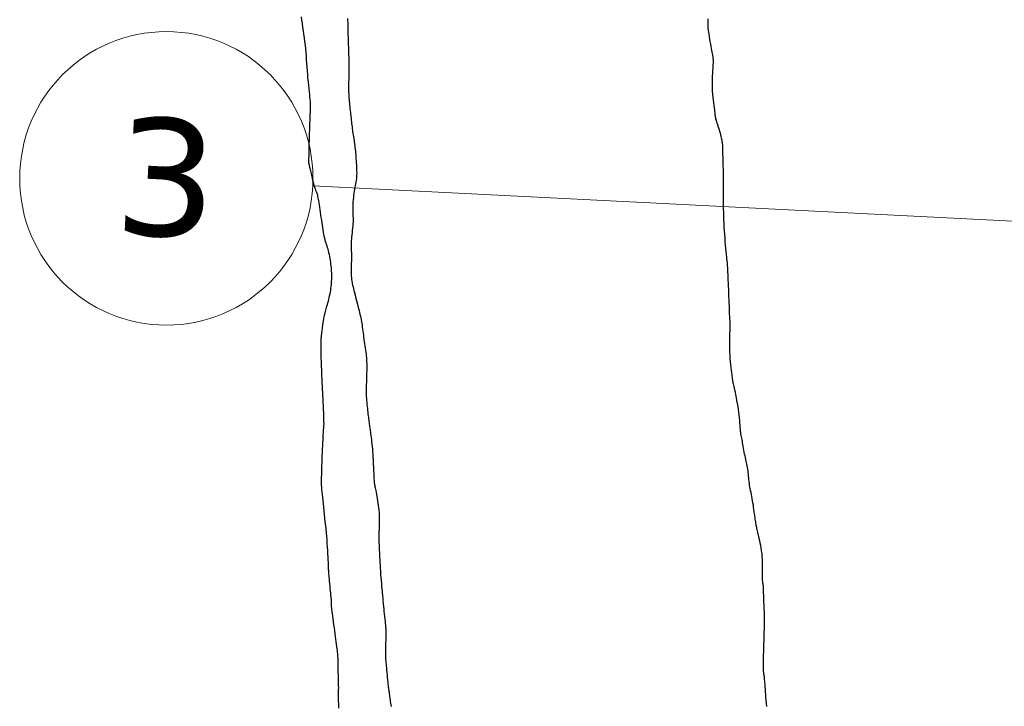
# Model space of a CAD drawing. Header units: millimetres. Extents: x 32690613 to 32693367, y 5343692 to 5344708.
# Tile 114 of 256: x 32692187 to 32692221, y 5344075 to 5344098. Entities that reach past the tile are written whole.
import ezdxf

# ---------------------------------------------------------------- set-up
doc = ezdxf.new("R2010")
doc.units = ezdxf.units.MM
doc.header["$LTSCALE"] = 20
doc.layers.get('0').update_dxf_attribs({"lineweight": 18})
doc.layers.get('Defpoints').update_dxf_attribs({"color": 11, "lineweight": 18})
doc.layers.add('02-DGM_HL_495.00', color=142, linetype='Continuous')
doc.layers.add('02-DGM_HL_495.50', color=152, linetype='Continuous')
doc.styles.add('Verdana', font='verdana.ttf')

# ---------------------------------------------------------------- blocks, each defined once
blk = doc.blocks.new('A$C78070446')
blk.add_line((4469470.041, 5342631.206), (4470219.624, 5342563.955))
blk.add_circle((4469465.061, 5342631.653), 5)
at = {"insert": (4469465.061, 5342631.653), "char_height": 4, "attachment_point": 5, "rotation": 354.86, "line_spacing_factor": 0.252012, "style": 'Verdana'}
blk.add_mtext('3', dxfattribs=at)

msp = doc.modelspace()

# ---------------------------------------------------------------- linework, layer by layer
at = {"layer": '02-DGM_HL_495.00', "elevation": 495, "flags": 128}
msp.add_lwpolyline([(32692212.814, 5344074.594), (32692212.803, 5344074.698), (32692212.794, 5344074.801), (32692212.786, 5344074.902), (32692212.779, 5344075), (32692212.773, 5344075.093), (32692212.768, 5344075.182), (32692212.763, 5344075.264), (32692212.758, 5344075.338), (32692212.753, 5344075.405), (32692212.748, 5344075.463), (32692212.743, 5344075.513), (32692212.738, 5344075.557), (32692212.733, 5344075.595), (32692212.728, 5344075.629), (32692212.723, 5344075.66), (32692212.719, 5344075.689), (32692212.715, 5344075.718), (32692212.711, 5344075.747), (32692212.709, 5344075.777), (32692212.707, 5344075.81), (32692212.705, 5344075.847), (32692212.704, 5344075.888), (32692212.703, 5344075.933), (32692212.703, 5344075.985), (32692212.704, 5344076.044), (32692212.705, 5344076.11), (32692212.706, 5344076.184), (32692212.708, 5344076.264), (32692212.71, 5344076.349), (32692212.712, 5344076.439), (32692212.714, 5344076.533), (32692212.717, 5344076.63), (32692212.72, 5344076.73), (32692212.723, 5344076.831), (32692212.725, 5344076.932), (32692212.728, 5344077.032), (32692212.731, 5344077.129), (32692212.733, 5344077.22), (32692212.735, 5344077.306), (32692212.737, 5344077.383), (32692212.738, 5344077.451), (32692212.739, 5344077.509), (32692212.739, 5344077.558), (32692212.739, 5344077.601), (32692212.739, 5344077.642), (32692212.738, 5344077.683), (32692212.737, 5344077.726), (32692212.735, 5344077.775), (32692212.733, 5344077.832), (32692212.73, 5344077.9), (32692212.727, 5344077.976), (32692212.724, 5344078.057), (32692212.721, 5344078.142), (32692212.718, 5344078.226), (32692212.715, 5344078.307), (32692212.712, 5344078.383), (32692212.71, 5344078.451), (32692212.709, 5344078.508), (32692212.707, 5344078.556), (32692212.706, 5344078.595), (32692212.705, 5344078.627), (32692212.704, 5344078.655), (32692212.703, 5344078.678), (32692212.701, 5344078.699), (32692212.698, 5344078.719), (32692212.694, 5344078.74), (32692212.69, 5344078.762), (32692212.686, 5344078.788), (32692212.681, 5344078.817), (32692212.677, 5344078.852), (32692212.673, 5344078.893), (32692212.671, 5344078.942), (32692212.67, 5344079), (32692212.67, 5344079.067), (32692212.672, 5344079.143), (32692212.673, 5344079.226), (32692212.675, 5344079.315), (32692212.675, 5344079.408), (32692212.674, 5344079.505), (32692212.67, 5344079.602), (32692212.664, 5344079.701), (32692212.654, 5344079.798), (32692212.642, 5344079.893), (32692212.627, 5344079.985), (32692212.61, 5344080.073), (32692212.593, 5344080.157), (32692212.576, 5344080.236), (32692212.559, 5344080.309), (32692212.543, 5344080.374), (32692212.529, 5344080.433), (32692212.516, 5344080.484), (32692212.506, 5344080.531), (32692212.496, 5344080.572), (32692212.487, 5344080.611), (32692212.479, 5344080.648), (32692212.472, 5344080.683), (32692212.465, 5344080.719), (32692212.459, 5344080.756), (32692212.453, 5344080.795), (32692212.446, 5344080.836), (32692212.439, 5344080.879), (32692212.433, 5344080.927), (32692212.425, 5344080.977), (32692212.418, 5344081.032), (32692212.409, 5344081.092), (32692212.4, 5344081.157), (32692212.39, 5344081.225), (32692212.38, 5344081.298), (32692212.369, 5344081.372), (32692212.358, 5344081.448), (32692212.345, 5344081.523), (32692212.333, 5344081.599), (32692212.32, 5344081.672), (32692212.306, 5344081.743), (32692212.293, 5344081.812), (32692212.279, 5344081.879), (32692212.266, 5344081.945), (32692212.253, 5344082.009), (32692212.242, 5344082.072), (32692212.231, 5344082.134), (32692212.222, 5344082.197), (32692212.214, 5344082.259), (32692212.207, 5344082.321), (32692212.201, 5344082.383), (32692212.195, 5344082.444), (32692212.19, 5344082.504), (32692212.184, 5344082.563), (32692212.177, 5344082.622), (32692212.169, 5344082.678), (32692212.16, 5344082.734), (32692212.15, 5344082.788), (32692212.138, 5344082.842), (32692212.126, 5344082.896), (32692212.113, 5344082.95), (32692212.1, 5344083.006), (32692212.087, 5344083.064), (32692212.074, 5344083.125), (32692212.061, 5344083.188), (32692212.049, 5344083.254), (32692212.037, 5344083.321), (32692212.026, 5344083.387), (32692212.015, 5344083.453), (32692212.004, 5344083.517), (32692211.993, 5344083.577), (32692211.983, 5344083.634), (32692211.973, 5344083.686), (32692211.963, 5344083.734), (32692211.954, 5344083.78), (32692211.945, 5344083.826), (32692211.937, 5344083.873), (32692211.929, 5344083.922), (32692211.922, 5344083.976), (32692211.916, 5344084.035), (32692211.91, 5344084.1), (32692211.904, 5344084.173), (32692211.898, 5344084.251), (32692211.892, 5344084.335), (32692211.884, 5344084.423), (32692211.876, 5344084.516), (32692211.865, 5344084.612), (32692211.852, 5344084.711), (32692211.837, 5344084.813), (32692211.82, 5344084.915), (32692211.801, 5344085.015), (32692211.782, 5344085.113), (32692211.763, 5344085.206), (32692211.745, 5344085.293), (32692211.728, 5344085.371), (32692211.713, 5344085.438), (32692211.7, 5344085.495), (32692211.69, 5344085.54), (32692211.682, 5344085.577), (32692211.676, 5344085.606), (32692211.671, 5344085.628), (32692211.667, 5344085.646), (32692211.664, 5344085.66), (32692211.662, 5344085.673), (32692211.66, 5344085.685), (32692211.657, 5344085.698), (32692211.655, 5344085.715), (32692211.652, 5344085.736), (32692211.648, 5344085.763), (32692211.644, 5344085.798), (32692211.638, 5344085.843), (32692211.631, 5344085.899), (32692211.622, 5344085.967), (32692211.612, 5344086.047), (32692211.601, 5344086.136), (32692211.59, 5344086.234), (32692211.58, 5344086.338), (32692211.571, 5344086.447), (32692211.563, 5344086.56), (32692211.557, 5344086.674), (32692211.554, 5344086.788), (32692211.553, 5344086.901), (32692211.554, 5344087.011), (32692211.556, 5344087.115), (32692211.558, 5344087.214), (32692211.562, 5344087.304), (32692211.565, 5344087.384), (32692211.568, 5344087.453), (32692211.569, 5344087.509), (32692211.571, 5344087.554), (32692211.571, 5344087.589), (32692211.571, 5344087.616), (32692211.571, 5344087.636), (32692211.57, 5344087.651), (32692211.569, 5344087.663), (32692211.568, 5344087.673), (32692211.566, 5344087.683), (32692211.565, 5344087.694), (32692211.564, 5344087.709), (32692211.563, 5344087.728), (32692211.561, 5344087.754), (32692211.559, 5344087.789), (32692211.557, 5344087.833), (32692211.554, 5344087.889), (32692211.551, 5344087.958), (32692211.548, 5344088.039), (32692211.544, 5344088.129), (32692211.54, 5344088.228), (32692211.536, 5344088.334), (32692211.532, 5344088.445), (32692211.527, 5344088.559), (32692211.523, 5344088.674), (32692211.518, 5344088.79), (32692211.514, 5344088.904), (32692211.509, 5344089.015), (32692211.505, 5344089.12), (32692211.501, 5344089.219), (32692211.497, 5344089.31), (32692211.494, 5344089.39), (32692211.491, 5344089.459), (32692211.488, 5344089.516), (32692211.485, 5344089.562), (32692211.482, 5344089.602), (32692211.479, 5344089.639), (32692211.476, 5344089.677), (32692211.472, 5344089.718), (32692211.466, 5344089.767), (32692211.46, 5344089.827), (32692211.452, 5344089.901), (32692211.443, 5344089.987), (32692211.434, 5344090.085), (32692211.424, 5344090.191), (32692211.413, 5344090.304), (32692211.403, 5344090.423), (32692211.393, 5344090.546), (32692211.384, 5344090.67), (32692211.375, 5344090.795), (32692211.368, 5344090.92), (32692211.362, 5344091.045), (32692211.356, 5344091.17), (32692211.352, 5344091.295), (32692211.348, 5344091.42), (32692211.345, 5344091.545), (32692211.344, 5344091.67), (32692211.343, 5344091.795), (32692211.342, 5344091.92), (32692211.342, 5344092.044), (32692211.343, 5344092.169), (32692211.343, 5344092.293), (32692211.343, 5344092.416), (32692211.343, 5344092.539), (32692211.342, 5344092.661), (32692211.34, 5344092.782), (32692211.338, 5344092.9), (32692211.335, 5344093.014), (32692211.332, 5344093.123), (32692211.329, 5344093.224), (32692211.326, 5344093.316), (32692211.323, 5344093.397), (32692211.321, 5344093.466), (32692211.319, 5344093.522), (32692211.318, 5344093.566), (32692211.317, 5344093.599), (32692211.317, 5344093.624), (32692211.317, 5344093.642), (32692211.317, 5344093.654), (32692211.317, 5344093.664), (32692211.318, 5344093.671), (32692211.318, 5344093.679), (32692211.317, 5344093.687), (32692211.317, 5344093.697), (32692211.316, 5344093.709), (32692211.314, 5344093.724), (32692211.311, 5344093.743), (32692211.308, 5344093.766), (32692211.303, 5344093.795), (32692211.298, 5344093.829), (32692211.291, 5344093.868), (32692211.282, 5344093.911), (32692211.273, 5344093.959), (32692211.262, 5344094.01), (32692211.249, 5344094.064), (32692211.235, 5344094.12), (32692211.219, 5344094.177), (32692211.202, 5344094.235), (32692211.183, 5344094.294), (32692211.164, 5344094.352), (32692211.146, 5344094.408), (32692211.128, 5344094.462), (32692211.111, 5344094.513), (32692211.097, 5344094.56), (32692211.085, 5344094.602), (32692211.076, 5344094.64), (32692211.069, 5344094.674), (32692211.064, 5344094.706), (32692211.061, 5344094.74), (32692211.057, 5344094.776), (32692211.054, 5344094.817), (32692211.049, 5344094.865), (32692211.042, 5344094.922), (32692211.034, 5344094.99), (32692211.023, 5344095.067), (32692211.012, 5344095.153), (32692211, 5344095.245), (32692210.988, 5344095.343), (32692210.978, 5344095.446), (32692210.97, 5344095.551), (32692210.964, 5344095.658), (32692210.961, 5344095.765), (32692210.962, 5344095.87), (32692210.964, 5344095.973), (32692210.968, 5344096.072), (32692210.973, 5344096.165), (32692210.979, 5344096.251), (32692210.984, 5344096.329), (32692210.989, 5344096.397), (32692210.992, 5344096.455), (32692210.995, 5344096.502), (32692210.996, 5344096.542), (32692210.997, 5344096.574), (32692210.997, 5344096.601), (32692210.996, 5344096.624), (32692210.994, 5344096.644), (32692210.992, 5344096.664), (32692210.99, 5344096.683), (32692210.987, 5344096.705), (32692210.983, 5344096.729), (32692210.978, 5344096.757), (32692210.972, 5344096.79), (32692210.965, 5344096.831), (32692210.956, 5344096.879), (32692210.946, 5344096.936), (32692210.934, 5344097.003), (32692210.92, 5344097.078), (32692210.906, 5344097.158), (32692210.891, 5344097.242), (32692210.876, 5344097.327), (32692210.862, 5344097.41), (32692210.849, 5344097.49), (32692210.838, 5344097.563), (32692210.829, 5344097.629), (32692210.822, 5344097.688), (32692210.817, 5344097.742), (32692210.814, 5344097.794), (32692210.813, 5344097.845), (32692210.814, 5344097.897), (32692210.816, 5344097.951), (32692210.82, 5344098.011)], dxfattribs=at)
at = {"layer": '02-DGM_HL_495.50', "elevation": 495.5, "flags": 128}
for points in [[(32692198.23, 5344074.533), (32692198.225, 5344074.612), (32692198.221, 5344074.69), (32692198.217, 5344074.763), (32692198.215, 5344074.829), (32692198.214, 5344074.888), (32692198.214, 5344074.94), (32692198.215, 5344074.987), (32692198.216, 5344075.032), (32692198.217, 5344075.077), (32692198.219, 5344075.124), (32692198.22, 5344075.174), (32692198.221, 5344075.231), (32692198.22, 5344075.295), (32692198.219, 5344075.365), (32692198.217, 5344075.439), (32692198.215, 5344075.515), (32692198.213, 5344075.592), (32692198.211, 5344075.667), (32692198.208, 5344075.738), (32692198.207, 5344075.804), (32692198.205, 5344075.863), (32692198.204, 5344075.915), (32692198.203, 5344075.962), (32692198.203, 5344076.004), (32692198.202, 5344076.043), (32692198.202, 5344076.079), (32692198.202, 5344076.113), (32692198.201, 5344076.147), (32692198.2, 5344076.18), (32692198.199, 5344076.215), (32692198.198, 5344076.251), (32692198.196, 5344076.291), (32692198.193, 5344076.333), (32692198.189, 5344076.381), (32692198.184, 5344076.434), (32692198.177, 5344076.492), (32692198.17, 5344076.558), (32692198.161, 5344076.63), (32692198.151, 5344076.708), (32692198.14, 5344076.792), (32692198.128, 5344076.88), (32692198.115, 5344076.973), (32692198.102, 5344077.069), (32692198.088, 5344077.168), (32692198.074, 5344077.269), (32692198.059, 5344077.372), (32692198.045, 5344077.473), (32692198.032, 5344077.571), (32692198.019, 5344077.664), (32692198.008, 5344077.751), (32692197.998, 5344077.829), (32692197.99, 5344077.897), (32692197.984, 5344077.953), (32692197.98, 5344077.999), (32692197.977, 5344078.036), (32692197.975, 5344078.066), (32692197.974, 5344078.089), (32692197.974, 5344078.108), (32692197.975, 5344078.125), (32692197.975, 5344078.14), (32692197.975, 5344078.155), (32692197.975, 5344078.172), (32692197.974, 5344078.191), (32692197.973, 5344078.216), (32692197.971, 5344078.246), (32692197.968, 5344078.284), (32692197.963, 5344078.33), (32692197.958, 5344078.387), (32692197.951, 5344078.454), (32692197.944, 5344078.531), (32692197.935, 5344078.613), (32692197.926, 5344078.697), (32692197.918, 5344078.781), (32692197.91, 5344078.862), (32692197.902, 5344078.936), (32692197.896, 5344079.001), (32692197.891, 5344079.054), (32692197.887, 5344079.098), (32692197.884, 5344079.136), (32692197.882, 5344079.171), (32692197.881, 5344079.207), (32692197.879, 5344079.246), (32692197.878, 5344079.292), (32692197.876, 5344079.349), (32692197.873, 5344079.418), (32692197.87, 5344079.498), (32692197.866, 5344079.589), (32692197.862, 5344079.689), (32692197.856, 5344079.796), (32692197.85, 5344079.909), (32692197.842, 5344080.026), (32692197.833, 5344080.145), (32692197.824, 5344080.266), (32692197.813, 5344080.388), (32692197.802, 5344080.51), (32692197.789, 5344080.633), (32692197.777, 5344080.757), (32692197.763, 5344080.881), (32692197.75, 5344081.006), (32692197.737, 5344081.13), (32692197.724, 5344081.255), (32692197.711, 5344081.377), (32692197.699, 5344081.496), (32692197.687, 5344081.609), (32692197.676, 5344081.715), (32692197.667, 5344081.812), (32692197.658, 5344081.898), (32692197.651, 5344081.971), (32692197.646, 5344082.03), (32692197.642, 5344082.078), (32692197.639, 5344082.119), (32692197.637, 5344082.155), (32692197.637, 5344082.192), (32692197.637, 5344082.231), (32692197.637, 5344082.277), (32692197.639, 5344082.333), (32692197.64, 5344082.402), (32692197.642, 5344082.484), (32692197.645, 5344082.575), (32692197.647, 5344082.675), (32692197.65, 5344082.782), (32692197.654, 5344082.894), (32692197.657, 5344083.009), (32692197.662, 5344083.125), (32692197.666, 5344083.241), (32692197.671, 5344083.355), (32692197.676, 5344083.465), (32692197.681, 5344083.57), (32692197.686, 5344083.669), (32692197.691, 5344083.759), (32692197.695, 5344083.84), (32692197.699, 5344083.909), (32692197.703, 5344083.965), (32692197.706, 5344084.01), (32692197.708, 5344084.046), (32692197.711, 5344084.073), (32692197.713, 5344084.094), (32692197.714, 5344084.111), (32692197.716, 5344084.124), (32692197.717, 5344084.136), (32692197.718, 5344084.149), (32692197.719, 5344084.164), (32692197.72, 5344084.182), (32692197.721, 5344084.204), (32692197.721, 5344084.233), (32692197.72, 5344084.27), (32692197.72, 5344084.316), (32692197.718, 5344084.373), (32692197.716, 5344084.441), (32692197.713, 5344084.518), (32692197.71, 5344084.601), (32692197.707, 5344084.687), (32692197.704, 5344084.773), (32692197.7, 5344084.856), (32692197.697, 5344084.933), (32692197.694, 5344085), (32692197.691, 5344085.056), (32692197.688, 5344085.103), (32692197.685, 5344085.144), (32692197.683, 5344085.182), (32692197.68, 5344085.219), (32692197.678, 5344085.26), (32692197.675, 5344085.308), (32692197.672, 5344085.364), (32692197.669, 5344085.432), (32692197.665, 5344085.51), (32692197.662, 5344085.594), (32692197.658, 5344085.681), (32692197.654, 5344085.768), (32692197.651, 5344085.851), (32692197.648, 5344085.929), (32692197.645, 5344085.997), (32692197.643, 5344086.054), (32692197.641, 5344086.101), (32692197.64, 5344086.142), (32692197.638, 5344086.18), (32692197.637, 5344086.218), (32692197.635, 5344086.259), (32692197.633, 5344086.307), (32692197.631, 5344086.363), (32692197.628, 5344086.432), (32692197.626, 5344086.511), (32692197.623, 5344086.599), (32692197.621, 5344086.694), (32692197.62, 5344086.794), (32692197.621, 5344086.897), (32692197.623, 5344087.001), (32692197.627, 5344087.106), (32692197.634, 5344087.208), (32692197.642, 5344087.307), (32692197.652, 5344087.403), (32692197.664, 5344087.494), (32692197.676, 5344087.58), (32692197.689, 5344087.66), (32692197.701, 5344087.734), (32692197.714, 5344087.801), (32692197.726, 5344087.861), (32692197.737, 5344087.913), (32692197.748, 5344087.962), (32692197.759, 5344088.006), (32692197.77, 5344088.049), (32692197.782, 5344088.091), (32692197.794, 5344088.134), (32692197.807, 5344088.18), (32692197.822, 5344088.229), (32692197.837, 5344088.282), (32692197.853, 5344088.338), (32692197.868, 5344088.396), (32692197.884, 5344088.456), (32692197.899, 5344088.518), (32692197.913, 5344088.58), (32692197.926, 5344088.643), (32692197.938, 5344088.706), (32692197.948, 5344088.769), (32692197.957, 5344088.832), (32692197.965, 5344088.894), (32692197.971, 5344088.955), (32692197.976, 5344089.016), (32692197.98, 5344089.075), (32692197.983, 5344089.134), (32692197.984, 5344089.192), (32692197.985, 5344089.249), (32692197.984, 5344089.305), (32692197.983, 5344089.362), (32692197.98, 5344089.419), (32692197.976, 5344089.477), (32692197.971, 5344089.537), (32692197.965, 5344089.598), (32692197.957, 5344089.661), (32692197.948, 5344089.726), (32692197.939, 5344089.792), (32692197.928, 5344089.857), (32692197.916, 5344089.923), (32692197.903, 5344089.986), (32692197.889, 5344090.048), (32692197.874, 5344090.108), (32692197.859, 5344090.164), (32692197.842, 5344090.218), (32692197.825, 5344090.271), (32692197.809, 5344090.323), (32692197.792, 5344090.376), (32692197.775, 5344090.43), (32692197.759, 5344090.487), (32692197.744, 5344090.547), (32692197.729, 5344090.611), (32692197.715, 5344090.679), (32692197.702, 5344090.751), (32692197.69, 5344090.826), (32692197.678, 5344090.905), (32692197.666, 5344090.987), (32692197.654, 5344091.071), (32692197.642, 5344091.158), (32692197.629, 5344091.247), (32692197.616, 5344091.336), (32692197.604, 5344091.425), (32692197.591, 5344091.513), (32692197.579, 5344091.597), (32692197.567, 5344091.676), (32692197.555, 5344091.75), (32692197.544, 5344091.816), (32692197.534, 5344091.874), (32692197.524, 5344091.924), (32692197.514, 5344091.967), (32692197.505, 5344092.004), (32692197.497, 5344092.036), (32692197.489, 5344092.064), (32692197.48, 5344092.088), (32692197.472, 5344092.109), (32692197.464, 5344092.128), (32692197.456, 5344092.147), (32692197.447, 5344092.166), (32692197.438, 5344092.187), (32692197.429, 5344092.21), (32692197.419, 5344092.237), (32692197.408, 5344092.269), (32692197.397, 5344092.307), (32692197.384, 5344092.351), (32692197.371, 5344092.402), (32692197.357, 5344092.456), (32692197.343, 5344092.513), (32692197.329, 5344092.572), (32692197.316, 5344092.63), (32692197.302, 5344092.687), (32692197.29, 5344092.741), (32692197.278, 5344092.79), (32692197.267, 5344092.835), (32692197.257, 5344092.877), (32692197.248, 5344092.914), (32692197.24, 5344092.947), (32692197.232, 5344092.976), (32692197.226, 5344093.002), (32692197.221, 5344093.024), (32692197.217, 5344093.044), (32692197.213, 5344093.06), (32692197.211, 5344093.073), (32692197.209, 5344093.085), (32692197.208, 5344093.095), (32692197.207, 5344093.103), (32692197.206, 5344093.111), (32692197.206, 5344093.119), (32692197.205, 5344093.126), (32692197.205, 5344093.136), (32692197.205, 5344093.149), (32692197.206, 5344093.167), (32692197.206, 5344093.191), (32692197.207, 5344093.225), (32692197.208, 5344093.269), (32692197.209, 5344093.325), (32692197.211, 5344093.394), (32692197.213, 5344093.475), (32692197.215, 5344093.567), (32692197.218, 5344093.667), (32692197.22, 5344093.774), (32692197.223, 5344093.886), (32692197.227, 5344094.001), (32692197.23, 5344094.118), (32692197.234, 5344094.235), (32692197.238, 5344094.35), (32692197.241, 5344094.461), (32692197.245, 5344094.568), (32692197.249, 5344094.667), (32692197.252, 5344094.758), (32692197.256, 5344094.839), (32692197.259, 5344094.908), (32692197.261, 5344094.964), (32692197.263, 5344095.011), (32692197.264, 5344095.051), (32692197.264, 5344095.088), (32692197.263, 5344095.126), (32692197.261, 5344095.168), (32692197.256, 5344095.217), (32692197.25, 5344095.277), (32692197.242, 5344095.351), (32692197.233, 5344095.437), (32692197.222, 5344095.534), (32692197.21, 5344095.64), (32692197.198, 5344095.754), (32692197.186, 5344095.872), (32692197.174, 5344095.995), (32692197.164, 5344096.119), (32692197.154, 5344096.244), (32692197.146, 5344096.369), (32692197.137, 5344096.494), (32692197.129, 5344096.618), (32692197.12, 5344096.743), (32692197.111, 5344096.868), (32692197.1, 5344096.993), (32692197.087, 5344097.117), (32692197.072, 5344097.242), (32692197.056, 5344097.366), (32692197.038, 5344097.489), (32692197.02, 5344097.612), (32692197.002, 5344097.733), (32692196.984, 5344097.854), (32692196.968, 5344097.972), (32692196.954, 5344098.089)], [(32692198.525, 5344098.025), (32692198.526, 5344097.959), (32692198.527, 5344097.893), (32692198.529, 5344097.826), (32692198.53, 5344097.761), (32692198.531, 5344097.696), (32692198.532, 5344097.632), (32692198.534, 5344097.571), (32692198.535, 5344097.511), (32692198.537, 5344097.453), (32692198.539, 5344097.395), (32692198.541, 5344097.339), (32692198.543, 5344097.284), (32692198.545, 5344097.229), (32692198.547, 5344097.174), (32692198.549, 5344097.119), (32692198.551, 5344097.065), (32692198.553, 5344097.009), (32692198.555, 5344096.953), (32692198.557, 5344096.896), (32692198.559, 5344096.837), (32692198.561, 5344096.778), (32692198.562, 5344096.716), (32692198.563, 5344096.653), (32692198.564, 5344096.587), (32692198.565, 5344096.52), (32692198.565, 5344096.452), (32692198.566, 5344096.382), (32692198.566, 5344096.31), (32692198.565, 5344096.238), (32692198.565, 5344096.164), (32692198.564, 5344096.09), (32692198.563, 5344096.015), (32692198.562, 5344095.941), (32692198.561, 5344095.867), (32692198.56, 5344095.795), (32692198.559, 5344095.725), (32692198.559, 5344095.657), (32692198.56, 5344095.593), (32692198.561, 5344095.532), (32692198.563, 5344095.474), (32692198.565, 5344095.419), (32692198.568, 5344095.364), (32692198.572, 5344095.31), (32692198.576, 5344095.256), (32692198.581, 5344095.201), (32692198.586, 5344095.143), (32692198.592, 5344095.083), (32692198.599, 5344095.02), (32692198.605, 5344094.956), (32692198.612, 5344094.891), (32692198.619, 5344094.825), (32692198.627, 5344094.759), (32692198.634, 5344094.695), (32692198.641, 5344094.631), (32692198.648, 5344094.57), (32692198.654, 5344094.511), (32692198.661, 5344094.452), (32692198.668, 5344094.395), (32692198.675, 5344094.339), (32692198.682, 5344094.283), (32692198.689, 5344094.228), (32692198.697, 5344094.172), (32692198.706, 5344094.115), (32692198.715, 5344094.059), (32692198.724, 5344094.001), (32692198.733, 5344093.943), (32692198.743, 5344093.883), (32692198.752, 5344093.824), (32692198.76, 5344093.763), (32692198.768, 5344093.701), (32692198.776, 5344093.638), (32692198.782, 5344093.575), (32692198.789, 5344093.51), (32692198.794, 5344093.445), (32692198.8, 5344093.378), (32692198.805, 5344093.311), (32692198.81, 5344093.244), (32692198.815, 5344093.176), (32692198.819, 5344093.107), (32692198.824, 5344093.038), (32692198.828, 5344092.969), (32692198.831, 5344092.901), (32692198.833, 5344092.833), (32692198.834, 5344092.766), (32692198.832, 5344092.701), (32692198.829, 5344092.637), (32692198.823, 5344092.575), (32692198.815, 5344092.515), (32692198.806, 5344092.455), (32692198.795, 5344092.395), (32692198.784, 5344092.335), (32692198.772, 5344092.273), (32692198.76, 5344092.209), (32692198.749, 5344092.142), (32692198.738, 5344092.072), (32692198.729, 5344092), (32692198.721, 5344091.927), (32692198.713, 5344091.853), (32692198.708, 5344091.78), (32692198.703, 5344091.709), (32692198.7, 5344091.641), (32692198.699, 5344091.576), (32692198.699, 5344091.515), (32692198.701, 5344091.458), (32692198.703, 5344091.403), (32692198.706, 5344091.349), (32692198.708, 5344091.294), (32692198.71, 5344091.237), (32692198.71, 5344091.177), (32692198.709, 5344091.112), (32692198.705, 5344091.041), (32692198.699, 5344090.966), (32692198.693, 5344090.889), (32692198.685, 5344090.81), (32692198.677, 5344090.732), (32692198.67, 5344090.656), (32692198.663, 5344090.584), (32692198.657, 5344090.518), (32692198.652, 5344090.459), (32692198.649, 5344090.406), (32692198.647, 5344090.359), (32692198.647, 5344090.316), (32692198.647, 5344090.277), (32692198.647, 5344090.241), (32692198.648, 5344090.206), (32692198.65, 5344090.173), (32692198.651, 5344090.139), (32692198.652, 5344090.105), (32692198.653, 5344090.069), (32692198.654, 5344090.03), (32692198.655, 5344089.987), (32692198.655, 5344089.94), (32692198.655, 5344089.887), (32692198.654, 5344089.828), (32692198.653, 5344089.762), (32692198.652, 5344089.691), (32692198.651, 5344089.616), (32692198.65, 5344089.539), (32692198.649, 5344089.462), (32692198.649, 5344089.387), (32692198.65, 5344089.315), (32692198.652, 5344089.249), (32692198.655, 5344089.19), (32692198.661, 5344089.135), (32692198.667, 5344089.085), (32692198.675, 5344089.037), (32692198.685, 5344088.988), (32692198.697, 5344088.938), (32692198.71, 5344088.885), (32692198.725, 5344088.826), (32692198.741, 5344088.761), (32692198.759, 5344088.69), (32692198.779, 5344088.615), (32692198.799, 5344088.537), (32692198.819, 5344088.457), (32692198.839, 5344088.378), (32692198.859, 5344088.299), (32692198.879, 5344088.223), (32692198.897, 5344088.151), (32692198.915, 5344088.082), (32692198.931, 5344088.016), (32692198.946, 5344087.952), (32692198.961, 5344087.889), (32692198.974, 5344087.827), (32692198.987, 5344087.766), (32692198.998, 5344087.704), (32692199.008, 5344087.642), (32692199.018, 5344087.578), (32692199.027, 5344087.513), (32692199.035, 5344087.447), (32692199.044, 5344087.379), (32692199.053, 5344087.311), (32692199.062, 5344087.24), (32692199.071, 5344087.168), (32692199.081, 5344087.094), (32692199.092, 5344087.02), (32692199.103, 5344086.945), (32692199.114, 5344086.871), (32692199.125, 5344086.798), (32692199.135, 5344086.727), (32692199.145, 5344086.659), (32692199.153, 5344086.595), (32692199.159, 5344086.534), (32692199.165, 5344086.477), (32692199.169, 5344086.423), (32692199.172, 5344086.37), (32692199.174, 5344086.317), (32692199.176, 5344086.263), (32692199.176, 5344086.208), (32692199.176, 5344086.15), (32692199.176, 5344086.088), (32692199.175, 5344086.024), (32692199.173, 5344085.957), (32692199.172, 5344085.889), (32692199.17, 5344085.821), (32692199.168, 5344085.753), (32692199.166, 5344085.687), (32692199.164, 5344085.623), (32692199.162, 5344085.562), (32692199.16, 5344085.503), (32692199.159, 5344085.445), (32692199.158, 5344085.389), (32692199.158, 5344085.332), (32692199.158, 5344085.274), (32692199.16, 5344085.215), (32692199.163, 5344085.153), (32692199.167, 5344085.088), (32692199.172, 5344085.021), (32692199.178, 5344084.952), (32692199.185, 5344084.882), (32692199.192, 5344084.813), (32692199.199, 5344084.744), (32692199.206, 5344084.678), (32692199.213, 5344084.614), (32692199.22, 5344084.553), (32692199.226, 5344084.496), (32692199.232, 5344084.442), (32692199.238, 5344084.39), (32692199.244, 5344084.341), (32692199.25, 5344084.294), (32692199.256, 5344084.248), (32692199.262, 5344084.204), (32692199.269, 5344084.161), (32692199.275, 5344084.119), (32692199.282, 5344084.075), (32692199.289, 5344084.031), (32692199.296, 5344083.983), (32692199.304, 5344083.933), (32692199.311, 5344083.879), (32692199.319, 5344083.819), (32692199.328, 5344083.754), (32692199.336, 5344083.684), (32692199.344, 5344083.609), (32692199.352, 5344083.53), (32692199.36, 5344083.448), (32692199.368, 5344083.363), (32692199.375, 5344083.277), (32692199.382, 5344083.188), (32692199.388, 5344083.1), (32692199.393, 5344083.011), (32692199.398, 5344082.924), (32692199.402, 5344082.839), (32692199.406, 5344082.757), (32692199.409, 5344082.679), (32692199.412, 5344082.607), (32692199.415, 5344082.541), (32692199.417, 5344082.482), (32692199.419, 5344082.43), (32692199.422, 5344082.383), (32692199.424, 5344082.341), (32692199.426, 5344082.303), (32692199.429, 5344082.268), (32692199.432, 5344082.236), (32692199.436, 5344082.205), (32692199.44, 5344082.175), (32692199.445, 5344082.144), (32692199.451, 5344082.112), (32692199.457, 5344082.076), (32692199.465, 5344082.037), (32692199.474, 5344081.993), (32692199.483, 5344081.943), (32692199.494, 5344081.885), (32692199.506, 5344081.819), (32692199.518, 5344081.746), (32692199.531, 5344081.67), (32692199.544, 5344081.592), (32692199.557, 5344081.515), (32692199.568, 5344081.44), (32692199.579, 5344081.371), (32692199.587, 5344081.31), (32692199.594, 5344081.258), (32692199.599, 5344081.213), (32692199.602, 5344081.173), (32692199.604, 5344081.135), (32692199.605, 5344081.096), (32692199.605, 5344081.053), (32692199.604, 5344081.005), (32692199.603, 5344080.947), (32692199.601, 5344080.88), (32692199.6, 5344080.803), (32692199.598, 5344080.721), (32692199.596, 5344080.635), (32692199.595, 5344080.549), (32692199.593, 5344080.466), (32692199.592, 5344080.387), (32692199.592, 5344080.317), (32692199.592, 5344080.257), (32692199.593, 5344080.205), (32692199.594, 5344080.158), (32692199.596, 5344080.115), (32692199.598, 5344080.072), (32692199.6, 5344080.026), (32692199.603, 5344079.976), (32692199.606, 5344079.918), (32692199.609, 5344079.851), (32692199.613, 5344079.775), (32692199.617, 5344079.691), (32692199.621, 5344079.6), (32692199.626, 5344079.504), (32692199.631, 5344079.404), (32692199.638, 5344079.3), (32692199.645, 5344079.195), (32692199.652, 5344079.089), (32692199.661, 5344078.983), (32692199.669, 5344078.88), (32692199.678, 5344078.781), (32692199.686, 5344078.688), (32692199.694, 5344078.601), (32692199.702, 5344078.523), (32692199.708, 5344078.455), (32692199.713, 5344078.398), (32692199.717, 5344078.35), (32692199.721, 5344078.307), (32692199.724, 5344078.267), (32692199.727, 5344078.226), (32692199.731, 5344078.182), (32692199.736, 5344078.132), (32692199.741, 5344078.071), (32692199.748, 5344078), (32692199.756, 5344077.919), (32692199.765, 5344077.832), (32692199.774, 5344077.742), (32692199.783, 5344077.652), (32692199.791, 5344077.567), (32692199.8, 5344077.488), (32692199.807, 5344077.419), (32692199.813, 5344077.363), (32692199.817, 5344077.317), (32692199.821, 5344077.278), (32692199.824, 5344077.243), (32692199.825, 5344077.208), (32692199.826, 5344077.17), (32692199.827, 5344077.126), (32692199.827, 5344077.072), (32692199.826, 5344077.006), (32692199.825, 5344076.931), (32692199.824, 5344076.849), (32692199.822, 5344076.763), (32692199.821, 5344076.677), (32692199.82, 5344076.594), (32692199.818, 5344076.517), (32692199.817, 5344076.449), (32692199.817, 5344076.392), (32692199.816, 5344076.346), (32692199.816, 5344076.309), (32692199.816, 5344076.28), (32692199.817, 5344076.257), (32692199.817, 5344076.238), (32692199.818, 5344076.223), (32692199.819, 5344076.209), (32692199.82, 5344076.195), (32692199.821, 5344076.18), (32692199.823, 5344076.162), (32692199.825, 5344076.139), (32692199.827, 5344076.11), (32692199.831, 5344076.074), (32692199.835, 5344076.028), (32692199.84, 5344075.972), (32692199.847, 5344075.904), (32692199.854, 5344075.827), (32692199.862, 5344075.744), (32692199.87, 5344075.658), (32692199.879, 5344075.573), (32692199.887, 5344075.491), (32692199.894, 5344075.417), (32692199.901, 5344075.352), (32692199.906, 5344075.3), (32692199.911, 5344075.258), (32692199.915, 5344075.225), (32692199.918, 5344075.197), (32692199.922, 5344075.173), (32692199.925, 5344075.151), (32692199.929, 5344075.126), (32692199.933, 5344075.098), (32692199.938, 5344075.064), (32692199.944, 5344075.024), (32692199.95, 5344074.979), (32692199.957, 5344074.93), (32692199.965, 5344074.878), (32692199.973, 5344074.822), (32692199.981, 5344074.765), (32692199.99, 5344074.706), (32692199.999, 5344074.646), (32692200.009, 5344074.585)]]:
    msp.add_lwpolyline(points, dxfattribs=at)

# ---------------------------------------------------------------- block references
at = {"layer": 'Defpoints', "rotation": 2.237485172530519}
msp.add_blockref('A$C78070446', (28434719.524, -168960.664), dxfattribs=at)

doc.saveas('drawing.dxf')
